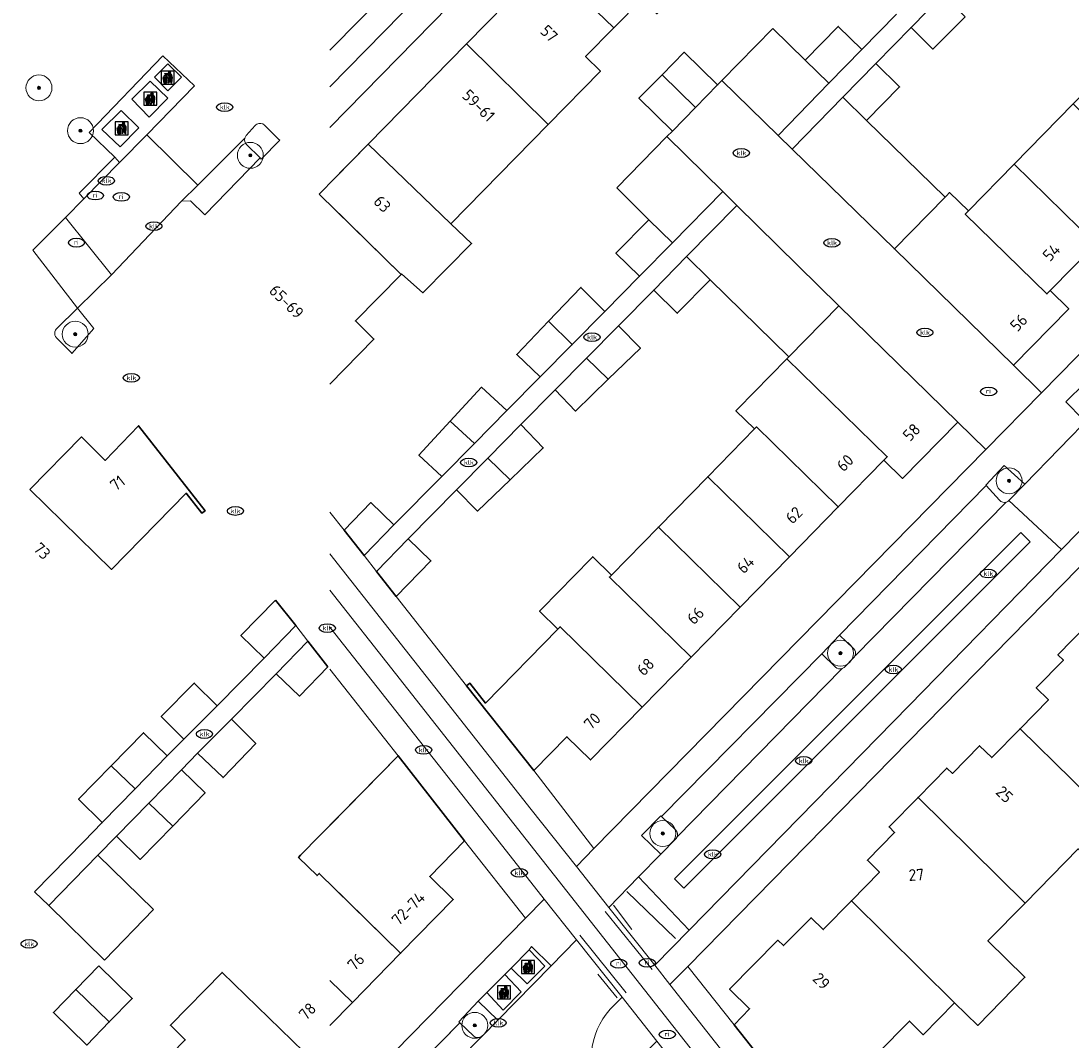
# Model space of a CAD drawing. Header units: metres. Extents: x 103671 to 105190, y 427150 to 429171.
# Tile 78 of 256: x 103673 to 103753, y 427797 to 427876. Entities that reach past the tile are written whole.
import ezdxf
from ezdxf.enums import TextEntityAlignment as Align

# ---------------------------------------------------------------- set-up
doc = ezdxf.new("R2010")
doc.units = ezdxf.units.M
for name, color, linetype, lineweight in [('B-WE-GR-BEPLANTING_CULTUUR_HEESTERS-GV', 253, 'Continuous', 18), ('B-WE-GR-BOOM-S', 253, 'Continuous', 25), ('B-WE-GR-HAAG-GV', 253, 'Continuous', 13), ('B-WE-IE-AFVAL APART PLAATS-S', 253, 'Continuous', 25), ('B-WE-IE-MEUBILAIR-S', 253, 'Continuous', 25), ('B-WE-OG-BEBOUWING-GV', 253, 'Continuous', 35), ('B-WE-OG-BEBOUWING-T18', 7, 'Continuous', 18), ('B-WE-OG-TERREIN_ERF-GV', 253, 'Continuous', 18), ('B-WE-VH-GESLOTENVERHARDING_ASFALT-GV', 253, 'Continuous', 18), ('B-WE-VH-GESLOTENVERHARDING_BETON-GV', 253, 'Continuous', 18), ('B-WE-VH-ONVERHARD_ZAND-GV', 253, 'Continuous', 18), ('B-WE-VH-OPENVERHARDING-GV', 253, 'Continuous', 18), ('B-WE-VH-OPENVERHARDING_BETONSTRAATSTEEN-GV', 253, 'Continuous', 18), ('B-WE-VH-OPENVERHARDING_TEGEL-GV', 253, 'Continuous', 18), ('X-XX-AL-VERWIJZING-G', 253, 'Continuous', 18)]:
    doc.layers.add(name, color=color, linetype=linetype, lineweight=lineweight)
doc.styles.add('NLCS-ISO', font='NLCS-ISO.ttf')
doc.styles.add('NLCS-ISO-M500-T18', font='NLCS-ISO.ttf', dxfattribs={"height": 0.9})

# ---------------------------------------------------------------- blocks, each defined once
blk = doc.blocks.new('SIE-AFVAL APART PLAATS-SO')
h = blk.add_hatch(color=256)
h.dxf.hatch_style = 1
h.paths.add_polyline_path([(-0.09, 0.07), (-1.76, 0.07, 0.819081), (-1.79, -0.09), (-1.4, -2.19, 0.36153), (-1.37, -2.21), (-0.47, -2.21, 0.36153), (-0.44, -2.19), (-0.05, -0.09, 0.819081)])
h.paths.add_polyline_path([(-0.16, -0.1), (-0.2, -0.33), (-0.49, -0.33), (-0.47, -0.1)], flags=16)
h.paths.add_polyline_path([(-0.55, -0.1), (-0.58, -0.33), (-0.87, -0.33), (-0.87, -0.1)], flags=16)
h.paths.add_polyline_path([(-0.22, -0.42), (-0.27, -0.73), (-0.53, -0.73), (-0.5, -0.42)], flags=16)
h.paths.add_polyline_path([(-0.58, -0.42), (-0.61, -0.73), (-0.87, -0.73), (-0.87, -0.42)], flags=16)
h.paths.add_polyline_path([(-0.95, -0.1), (-0.95, -0.33), (-1.27, -0.33), (-1.29, -0.1)], flags=16)
h.paths.add_polyline_path([(-0.95, -0.42), (-0.95, -0.73), (-1.23, -0.73), (-1.26, -0.42)], flags=16)
h.paths.add_polyline_path([(-0.29, -0.83), (-0.34, -1.09), (-0.56, -1.09), (-0.54, -0.83)], flags=16)
h.paths.add_polyline_path([(-0.62, -0.83), (-0.65, -1.09), (-0.87, -1.09), (-0.87, -0.83)], flags=16)
h.paths.add_polyline_path([(-0.95, -0.83), (-0.95, -1.09), (-1.2, -1.09), (-1.22, -0.83)], flags=16)
h.paths.add_polyline_path([(-1.35, -0.33), (-1.64, -0.33), (-1.69, -0.1), (-1.37, -0.1)], flags=16)
h.paths.add_polyline_path([(-1.34, -0.42), (-1.31, -0.73), (-1.57, -0.73), (-1.63, -0.42)], flags=16)
h.paths.add_polyline_path([(-0.36, -1.18), (-0.41, -1.44), (-0.6, -1.44), (-0.57, -1.18)], flags=16)
h.paths.add_polyline_path([(-0.65, -1.18), (-0.68, -1.44), (-0.87, -1.44), (-0.87, -1.18)], flags=16)
h.paths.add_polyline_path([(-1.3, -0.83), (-1.28, -1.09), (-1.5, -1.09), (-1.55, -0.83)], flags=16)
h.paths.add_polyline_path([(-0.95, -1.18), (-0.95, -1.44), (-1.17, -1.44), (-1.19, -1.18)], flags=16)
h.paths.add_polyline_path([(-0.42, -1.53), (-0.47, -1.79), (-0.63, -1.79), (-0.6, -1.53)], flags=16)
h.paths.add_polyline_path([(-1.27, -1.18), (-1.25, -1.44), (-1.44, -1.44), (-1.49, -1.18)], flags=16)
h.paths.add_polyline_path([(-0.69, -1.53), (-0.71, -1.79), (-0.87, -1.79), (-0.87, -1.53)], flags=16)
h.paths.add_polyline_path([(-0.95, -1.53), (-0.95, -1.79), (-1.13, -1.79), (-1.16, -1.53)], flags=16)
h.paths.add_polyline_path([(-1.24, -1.53), (-1.22, -1.79), (-1.37, -1.79), (-1.42, -1.53)], flags=16)
h.paths.add_polyline_path([(-0.49, -1.89), (-0.53, -2.13), (-0.66, -2.13), (-0.64, -1.89)], flags=16)
h.paths.add_polyline_path([(-0.72, -1.89), (-0.74, -2.13), (-0.87, -2.13), (-0.87, -1.89)], flags=16)
h.paths.add_polyline_path([(-0.95, -1.89), (-0.95, -2.13), (-1.1, -2.13), (-1.12, -1.89)], flags=16)
h.paths.add_polyline_path([(-1.21, -1.89), (-1.18, -2.13), (-1.31, -2.13), (-1.35, -1.89)], flags=16)
h.paths.add_polyline_path([(-0.19, 0.78, -0.01173), (-0.3, 0.78, -0.148797), (-0.42, 1.03, -0.136076), (-0.69, 0.87), (-0.78, 0.85, -0.038293), (-1.14, 0.96), (-1.19, 0.81, -0.243822), (-1.56, 0.45, 0.344326), (-1, 0.22, -0.139345), (-0.6, 0.22, 0.618436), (-0.56, 0.27, -0.441494), (-0.47, 0.44, 0.309048)])
h.paths.add_polyline_path([(-0.49, 0.51, 0.351556), (-0.64, 0.31, 0.121061), (-1.02, 0.29, -0.288745), (-1.45, 0.42, 0.203599), (-1.12, 0.79), (-1.09, 0.87, 0.083075), (-0.28, 0.71, -0.242261)], flags=16)
h.paths.add_polyline_path([(-0.4, 0.79, -0.023345), (-0.63, 0.82, 0.07081), (-0.46, 0.9, 0.059965)], flags=16)
h.paths.add_polyline_path([(1.12, 1.48), (-1.07, 1.48, 0.860559), (-1.08, 1.42), (0.29, 1, -0.146703), (0.53, 0.28, 0.421968), (0.56, 0.25), (1.6, 0.31, 0.450293), (1.63, 0.34, 0.122241)])
h.paths.add_polyline_path([(0.26, 1.93, 1), (1.07, 1.93, 1)])
h.paths.add_polyline_path([(1.65, 0.15, 0.429303), (1.62, 0.18), (0.55, 0.23, 0.38429), (0.51, 0.2), (0.16, -2.16, 0.83726), (0.22, -2.18), (0.99, -0.78, -0.688204), (1.05, -0.78), (1.36, -2.14, 0.84934), (1.42, -2.14)])
for p, q in [((-0.09, 0.07), (-1.76, 0.07)), ((-1.4, -2.19), (-1.79, -0.09)), ((-1.37, -0.1), (-1.69, -0.1)), ((-1.64, -0.33), (-1.69, -0.1)), ((-1.64, -0.33), (-1.35, -0.33)), ((-1.63, -0.42), (-1.34, -0.42)), ((-1.57, -0.73), (-1.63, -0.42)), ((-1.57, -0.73), (-1.31, -0.73)), ((-1.55, -0.83), (-1.3, -0.83)), ((-1.5, -1.09), (-1.55, -0.83)), ((-1.5, -1.09), (-1.28, -1.09)), ((-1.49, -1.18), (-1.27, -1.18)), ((-1.44, -1.44), (-1.49, -1.18)), ((-1.44, -1.44), (-1.25, -1.44)), ((-1.42, -1.53), (-1.24, -1.53)), ((-1.37, -1.79), (-1.42, -1.53)), ((-1.37, -1.79), (-1.22, -1.79)), ((-1.37, -2.21), (-0.47, -2.21)), ((-1.31, -2.13), (-1.35, -1.89)), ((-1.35, -1.89), (-1.21, -1.89)), ((-1.31, -2.13), (-1.18, -2.13)), ((-0.95, -0.1), (-1.29, -0.1)), ((-1.27, -0.33), (-0.95, -0.33)), ((-1.26, -0.42), (-0.95, -0.42)), ((-1.23, -0.73), (-0.95, -0.73)), ((-1.22, -0.83), (-0.95, -0.83)), ((-1.2, -1.09), (-0.95, -1.09)), ((-1.19, -1.18), (-0.95, -1.18)), ((-1.17, -1.44), (-0.95, -1.44)), ((-1.16, -1.53), (-0.95, -1.53)), ((-1.13, -1.79), (-0.95, -1.79)), ((-1.12, -1.89), (-0.95, -1.89)), ((-1.1, -2.13), (-0.95, -2.13)), ((-0.95, -0.1), (-0.95, -0.33)), ((-0.95, -0.42), (-0.95, -0.73)), ((-0.95, -0.83), (-0.95, -1.09)), ((-0.95, -1.18), (-0.95, -1.44)), ((-0.95, -1.53), (-0.95, -1.79)), ((-0.95, -1.89), (-0.95, -2.13)), ((-0.87, -0.1), (-0.87, -0.33)), ((-0.55, -0.1), (-0.87, -0.1)), ((-0.87, -0.33), (-0.58, -0.33)), ((-0.87, -0.42), (-0.87, -0.73)), ((-0.87, -0.42), (-0.58, -0.42)), ((-0.87, -0.73), (-0.61, -0.73)), ((-0.87, -0.83), (-0.62, -0.83)), ((-0.87, -0.83), (-0.87, -1.09)), ((-0.87, -1.09), (-0.65, -1.09)), ((-0.87, -1.18), (-0.65, -1.18)), ((-0.87, -1.18), (-0.87, -1.44)), ((-0.87, -1.44), (-0.68, -1.44)), ((-0.87, -1.53), (-0.69, -1.53)), ((-0.87, -1.53), (-0.87, -1.79)), ((-0.87, -1.79), (-0.71, -1.79)), ((-0.87, -1.89), (-0.87, -2.13)), ((-0.87, -1.89), (-0.72, -1.89)), ((-0.87, -2.13), (-0.74, -2.13)), ((-0.66, -2.13), (-0.53, -2.13)), ((-0.64, -1.89), (-0.49, -1.89)), ((-0.63, -1.79), (-0.47, -1.79)), ((-0.6, -1.44), (-0.41, -1.44)), ((-0.6, -1.53), (-0.42, -1.53)), ((-0.57, -1.18), (-0.36, -1.18)), ((-0.56, -1.09), (-0.34, -1.09)), ((-0.54, -0.83), (-0.29, -0.83)), ((-0.53, -0.73), (-0.27, -0.73)), ((-0.53, -2.13), (-0.49, -1.89)), ((-0.5, -0.42), (-0.22, -0.42)), ((-0.49, -0.33), (-0.2, -0.33)), ((-0.16, -0.1), (-0.47, -0.1)), ((-0.47, -1.79), (-0.42, -1.53)), ((-0.44, -2.19), (-0.05, -0.09)), ((-0.41, -1.44), (-0.36, -1.18)), ((-0.34, -1.09), (-0.29, -0.83)), ((-0.27, -0.73), (-0.22, -0.42)), ((-0.2, -0.33), (-0.16, -0.1))]:
    blk.add_line(p, q)
blk.add_lwpolyline([(-2.5, -2.51), (2.5, -2.51), (2.5, 2.49), (-2.5, 2.49)], close=True)
for points in [[(-0.78, 0.85, -0.038293), (-1.14, 0.96), (-1.19, 0.81, -0.243822), (-1.56, 0.45, 0.344326), (-1, 0.22, -0.139345), (-0.6, 0.22, 0.618436), (-0.56, 0.27, -0.441494), (-0.47, 0.44, 0.309048), (-0.19, 0.78, -0.01173), (-0.3, 0.78, -0.01173)], [(-0.78, 0.85), (-0.69, 0.87, 0.136076), (-0.42, 1.03, 0.156405), (-0.29, 0.77)], [(-0.78, 0.85), (-0.69, 0.87, 0.136076), (-0.42, 1.03, 0.148797), (-0.3, 0.78, 0.148797)], [(-0.63, 0.82, 0.07081), (-0.46, 0.9, 0.059965), (-0.4, 0.79, 0.059965)], [(-0.4, 0.79, -0.023345), (-0.63, 0.82)]]:
    blk.add_lwpolyline(points, format="xyb")
for points in [[(-1.09, 0.87), (-1.12, 0.79, -0.203599), (-1.45, 0.42, 0.288745), (-1.02, 0.29, -0.121061), (-0.64, 0.31, -0.351556), (-0.49, 0.51, 0.242261), (-0.28, 0.71, -0.083075)], [(-1.07, 1.48), (1.12, 1.48, -0.122241), (1.63, 0.34, -0.450293), (1.6, 0.31), (0.56, 0.25, -0.421968), (0.53, 0.28, 0.146703), (0.29, 1), (-1.08, 1.42, -0.860559)], [(0.55, 0.23), (1.62, 0.18, -0.429303), (1.65, 0.15), (1.42, -2.14, -0.84934), (1.36, -2.14), (1.05, -0.78, 0.688204), (0.99, -0.78), (0.22, -2.18, -0.83726), (0.16, -2.16), (0.51, 0.2, -0.38429)]]:
    blk.add_lwpolyline(points, format="xyb", close=True)
for points in [[(-1.35, -0.33), (-1.37, -0.1)], [(-1.31, -0.73), (-1.34, -0.42)], [(-1.28, -1.09), (-1.3, -0.83)], [(-1.27, -0.33), (-1.29, -0.1)], [(-1.25, -1.44), (-1.27, -1.18)], [(-1.23, -0.73), (-1.26, -0.42)], [(-1.22, -1.79), (-1.24, -1.53)], [(-1.2, -1.09), (-1.22, -0.83)], [(-1.18, -2.13), (-1.21, -1.89)], [(-1.17, -1.44), (-1.19, -1.18)], [(-1.18, -2.22), (-1.18, -2.21)], [(-1.13, -1.79), (-1.16, -1.53)], [(-1.1, -2.13), (-1.12, -1.89)], [(-0.74, -2.13), (-0.72, -1.89)], [(-0.71, -1.79), (-0.69, -1.53)], [(-0.68, -1.44), (-0.65, -1.18)], [(-0.66, -2.13), (-0.64, -1.89)], [(-0.65, -1.09), (-0.62, -0.83)], [(-0.63, -1.79), (-0.6, -1.53)], [(-0.61, -0.73), (-0.58, -0.42)], [(-0.6, -1.44), (-0.57, -1.18)], [(-0.58, -0.33), (-0.55, -0.1)], [(-0.56, -1.09), (-0.54, -0.83)], [(-0.53, -0.73), (-0.5, -0.42)], [(-0.49, -0.33), (-0.47, -0.1)]]:
    blk.add_lwpolyline(points)
blk.add_circle((0.66, 1.93), 0.401)
for centre, radius, start, end in [((-1.76, -0.01), 0.0869, 90, 247.281), ((-0.09, -0.01), 0.0869, 292.719, 90), ((-1.37, -2.18), 0.0318, 190.4943, 270), ((-0.47, -2.18), 0.0318, 270, 349.5057)]:
    blk.add_arc(centre, radius, start, end)
blk = doc.blocks.new('SIE-MEUBILAIR_PUT_KOLK-SO')
blk.add_ellipse((0, 0), major_axis=(1.25, 0), ratio=0.54)
at = {"style": 'NLCS-ISO'}
blk.add_text('klk', height=0.75, dxfattribs=at).set_placement((0.03, 0), align=Align.MIDDLE_CENTER)
blk = doc.blocks.new('SIE-MEUBILAIR_PUT_RIOOLPUT-SO')
blk.add_ellipse((0, 0), major_axis=(1.25, 0), ratio=0.54)
at = {"style": 'NLCS-ISO'}
blk.add_text('ri', height=0.75, dxfattribs=at).set_placement((-0.04, 0.07), align=Align.MIDDLE_CENTER)
blk = doc.blocks.new('SGR-BOOM_GBKN-SO')
at = {"linetype": 'ByBlock', "lineweight": 18}
h = blk.add_hatch(color=0, dxfattribs=at)
h.dxf.hatch_style = 1
edge = h.paths.add_edge_path()
edge.add_arc((0, 0), 0.25, 0, 360)
at = {"color": 0, "linetype": 'ByBlock', "lineweight": 18}
for radius in [2, 0.25]:
    blk.add_circle((0, 0), radius, dxfattribs=at)
at = {"color": 0, "linetype": 'ByBlock', "lineweight": 18, "style": 'NLCS-ISO'}
blk.add_attdef('SOORT', (2.5, 0), '', height=1.5, dxfattribs=at)

msp = doc.modelspace()

# ---------------------------------------------------------------- linework, layer by layer
at = {"layer": 'B-WE-GR-BEPLANTING_CULTUUR_HEESTERS-GV', "flags": 128}
msp.add_lwpolyline([(103680.114, 427864.846), (103679.74, 427865.249), (103677.009, 427862.471), (103677.356, 427862.033)], close=True, dxfattribs=at)
at = {"layer": 'B-WE-GR-HAAG-GV', "flags": 128}
for points in [[(103690.567, 427867.697), (103689.883, 427866.921)], [(103692.461, 427866.555), (103692.373, 427866.643), (103691.296, 427867.72)], [(103689.904, 427866.236), (103690.946, 427865.194), (103691.039, 427865.101), (103692.461, 427866.555)], [(103675.261, 427851.328), (103676.373, 427850.198), (103676.447, 427850.123), (103678.141, 427852.03), (103676.876, 427853.613)], [(103676.876, 427853.613), (103675.267, 427852.036)], [(103748.327, 427841.464), (103746.908, 427839.965), (103746.939, 427839.931), (103747.966, 427838.797)], [(103748.695, 427838.784), (103749.906, 427840.029), (103748.327, 427841.464)], [(103736.707, 427827.371), (103735.624, 427828.39), (103734.259, 427826.958), (103735.316, 427825.925)], [(103736.025, 427825.935), (103736.724, 427826.659)], [(103722.978, 427813.37), (103721.897, 427814.416), (103721.849, 427814.462), (103720.356, 427812.938), (103721.852, 427811.502), (103722.987, 427812.66)], [(103707.776, 427800.166), (103706.276, 427798.579), (103706.354, 427798.504), (103707.4, 427797.489)], [(103708.105, 427797.498), (103709.271, 427798.686), (103707.776, 427800.166)]]:
    msp.add_lwpolyline(points, dxfattribs=at)
at = {"layer": 'B-WE-GR-HAAG-GV'}
for points in [[(103690.699, 427867.803, 0.092254), (103690.567, 427867.697)], [(103691.296, 427867.72, 0.335032), (103690.699, 427867.803)], [(103689.777, 427866.729, 0.271231), (103689.904, 427866.236)], [(103689.883, 427866.921, 0.10628), (103689.777, 427866.729)], [(103675.267, 427852.036, 0.145106), (103675.129, 427851.788)], [(103675.129, 427851.788, 0.256602), (103675.261, 427851.328)], [(103747.966, 427838.797, 0.301667), (103748.501, 427838.661)], [(103748.501, 427838.661, 0.117199), (103748.695, 427838.784)], [(103736.813, 427826.785, 0.328048), (103736.707, 427827.371)], [(103736.724, 427826.659, 0.070093), (103736.813, 427826.785)], [(103735.316, 427825.925, 0.287647), (103735.833, 427825.811)], [(103735.833, 427825.811, 0.114089), (103736.025, 427825.935)], [(103723.073, 427812.777, 0.331267), (103722.978, 427813.37)], [(103722.987, 427812.66, 0.072946), (103723.073, 427812.777)], [(103707.4, 427797.489, 0.347811), (103708.015, 427797.426)], [(103708.015, 427797.426, 0.062332), (103708.105, 427797.498)]]:
    msp.add_lwpolyline(points, format="xyb", dxfattribs=at)
at = {"layer": 'B-WE-OG-BEBOUWING-GV', "flags": 128}
for points in [[(103725.52, 427880.394), (103719.175, 427886.562), (103713.017, 427880.276), (103718.218, 427875.229), (103720.388, 427877.443), (103721.53, 427876.323)], [(103713.165, 427867.788), (103717.19, 427871.895), (103716.048, 427873.015), (103718.218, 427875.229), (103713.017, 427880.276), (103706.859, 427873.99)], [(103745.307, 427876.074), (103743.601, 427877.789), (103741.148, 427875.267), (103742.812, 427873.594)], [(103737.355, 427873.551), (103735.527, 427875.342), (103732.986, 427872.749), (103734.815, 427870.958)], [(103705.651, 427860.122), (103713.165, 427867.788), (103706.859, 427873.99), (103699.294, 427866.267)], [(103721.944, 427871.612), (103724.534, 427869.099), (103726.224, 427870.823), (103723.646, 427873.348)], [(103738.428, 427872.471), (103735.888, 427869.878), (103737.717, 427868.087), (103740.257, 427870.68)], [(103721.944, 427871.612), (103720.166, 427869.798), (103722.744, 427867.272), (103724.534, 427869.099)], [(103753.652, 427869.364), (103749.094, 427864.712), (103755.396, 427858.552), (103759.946, 427863.194)], [(103695.515, 427862.41), (103701.818, 427856.211), (103701.857, 427856.25), (103703.502, 427854.8), (103707.259, 427858.609), (103705.651, 427860.122), (103699.294, 427866.267)], [(103749.094, 427864.712), (103745.567, 427861.112), (103745.322, 427860.862), (103751.623, 427854.704), (103751.875, 427854.961), (103755.396, 427858.552)], [(103745.567, 427861.112), (103744.12, 427862.53), (103743.873, 427862.277), (103743.762, 427862.164), (103739.866, 427858.186), (103749.035, 427849.212), (103753.303, 427853.56), (103751.875, 427854.961), (103751.623, 427854.704), (103745.322, 427860.862)], [(103720.918, 427860.434), (103718.392, 427857.856), (103720.214, 427856.071), (103722.74, 427858.649)], [(103725.648, 427855.801), (103723.826, 427857.585), (103721.299, 427855.008), (103723.121, 427853.223)], [(103717.526, 427853.35), (103715.688, 427855.213), (103713.191, 427852.602), (103715.015, 427850.808)], [(103731.713, 427849.857), (103731.57, 427849.71), (103739.314, 427842.147), (103739.055, 427841.883), (103740.489, 427840.477), (103744.747, 427844.818), (103735.571, 427853.798)], [(103715.015, 427850.808), (103713.191, 427852.602), (103710.738, 427850.036), (103712.545, 427848.308)], [(103718.588, 427852.261), (103716.121, 427849.76), (103717.793, 427848.124), (103720.271, 427850.522)], [(103717.793, 427848.124), (103716.121, 427849.76), (103713.71, 427847.317), (103715.263, 427845.676)], [(103731.57, 427849.71), (103727.793, 427845.851), (103727.639, 427845.694), (103729.069, 427844.295), (103729.224, 427844.453), (103735.536, 427838.288), (103739.055, 427841.883), (103739.314, 427842.147)], [(103709.978, 427845.709), (103708.031, 427847.509), (103705.614, 427844.893), (103707.474, 427843.175)], [(103707.474, 427843.175), (103705.614, 427844.893), (103703.197, 427842.277), (103704.969, 427840.64)], [(103673.185, 427839.618), (103679.49, 427833.456), (103685.26, 427839.337), (103686.468, 427837.793), (103686.712, 427837.985), (103681.578, 427844.541), (103679.017, 427841.874), (103677.17, 427843.681)], [(103711.055, 427844.626), (103708.514, 427842.051), (103710.228, 427840.373), (103712.782, 427842.831)], [(103729.069, 427844.295), (103725.466, 427840.614), (103731.772, 427834.442), (103735.536, 427838.288), (103729.224, 427844.453)], [(103710.228, 427840.373), (103708.514, 427842.051), (103706.086, 427839.59), (103707.719, 427837.958)], [(103725.466, 427840.614), (103721.668, 427836.733), (103727.974, 427830.561), (103731.772, 427834.442)], [(103701.266, 427836.891), (103699.492, 427838.615), (103697.425, 427836.488), (103698.971, 427834.53)], [(103721.668, 427836.733), (103718.038, 427833.024), (103717.892, 427832.874), (103724.198, 427826.703), (103727.974, 427830.561)], [(103702.367, 427835.821), (103699.927, 427833.311), (103701.455, 427831.372), (103704.122, 427834.115)], [(103718.038, 427833.024), (103716.598, 427834.435), (103716.451, 427834.284), (103712.667, 427830.417), (103712.499, 427830.246), (103713.91, 427828.865), (103714.079, 427829.038), (103720.42, 427822.843), (103724.198, 427826.703), (103717.892, 427832.874)], [(103692.135, 427831.099), (103689.474, 427828.361), (103691.262, 427826.624), (103693.701, 427829.134)], [(103713.91, 427828.865), (103708.324, 427823.157), (103707.114, 427824.688), (103706.871, 427824.496), (103712.049, 427817.944), (103714.614, 427820.562), (103716.439, 427818.775), (103720.42, 427822.843), (103714.079, 427829.038)], [(103754.707, 427829.17), (103752.468, 427826.884), (103752.896, 427826.465), (103750.8, 427824.325), (103751.736, 427823.407), (103749.547, 427821.175), (103757.532, 427813.351), (103759.96, 427815.83), (103758.895, 427816.877), (103762.957, 427821.009)], [(103696.183, 427825.953), (103694.641, 427827.926), (103692.201, 427825.416), (103693.98, 427823.687)], [(103687.63, 427822.954), (103685.878, 427824.691), (103683.324, 427822.121), (103685.078, 427820.374)], [(103688.744, 427821.918), (103686.137, 427819.281), (103688.103, 427817.405), (103690.619, 427820.035)], [(103683.791, 427819.074), (103681.959, 427820.862), (103679.479, 427818.321), (103681.307, 427816.529)], [(103749.933, 427807.732), (103754.026, 427811.911), (103755.096, 427810.863), (103757.532, 427813.351), (103749.547, 427821.175), (103747.362, 427818.947), (103746.426, 427819.865), (103744.331, 427817.727), (103743.903, 427818.145), (103741.681, 427815.877)], [(103706.722, 427812.518), (103701.604, 427819.096), (103694.078, 427811.414), (103693.92, 427811.253), (103695.349, 427809.853), (103695.507, 427810.014), (103701.79, 427803.858), (103705.848, 427808.002), (103704.028, 427809.777)], [(103681.307, 427816.529), (103679.479, 427818.321), (103676.951, 427815.731), (103678.783, 427813.943)], [(103684.881, 427818.01), (103682.377, 427815.445), (103684.21, 427813.657), (103686.713, 427816.223)], [(103749.933, 427807.732), (103741.681, 427815.877), (103739.448, 427813.598), (103739.876, 427813.179), (103737.774, 427811.033), (103738.709, 427810.121), (103736.549, 427807.907), (103744.503, 427800.047), (103746.289, 427798.298), (103749.928, 427802.013), (103747.071, 427804.81)], [(103684.21, 427813.657), (103682.377, 427815.445), (103679.873, 427812.879), (103681.706, 427811.091)], [(103744.503, 427800.047), (103736.549, 427807.907), (103734.377, 427805.681), (103733.435, 427806.6), (103731.311, 427804.445), (103730.882, 427804.867), (103727.154, 427801.085), (103728.699, 427799.579), (103727.493, 427798.342), (103731.499, 427793.291), (103733.929, 427795.779), (103736.109, 427793.649), (103741.017, 427798.629), (103742.084, 427797.577)], [(103678.515, 427802.887), (103676.741, 427801.07), (103679.323, 427798.561), (103681.091, 427800.373)], [(103694.334, 427796.245), (103688.024, 427802.376), (103684.033, 427798.302), (103685.183, 427797.175), (103683.021, 427794.968), (103688.177, 427789.958)], [(103676.741, 427801.07), (103675.009, 427799.295), (103677.586, 427796.781), (103679.323, 427798.561)]]:
    msp.add_lwpolyline(points, close=True, dxfattribs=at)
for points in [[(103696.327, 427847.754), (103699.732, 427851.228), (103698.305, 427852.626), (103701.818, 427856.211), (103696.327, 427861.611)], [(103696.327, 427801.756), (103698.064, 427800.054), (103701.79, 427803.858), (103696.327, 427809.21)], [(103696.327, 427798.281), (103698.064, 427800.054), (103696.327, 427801.756)]]:
    msp.add_lwpolyline(points, dxfattribs=at)
at = {"layer": 'B-WE-OG-TERREIN_ERF-GV', "flags": 128}
for points in [[(103824.721, 427922.03), (103822.526, 427924.148), (103818.263, 427919.812), (103816.821, 427921.21), (103813.299, 427917.618), (103809.528, 427913.771), (103805.712, 427909.879), (103801.897, 427905.987), (103798.082, 427902.095), (103794.296, 427898.233), (103790.504, 427894.365), (103784.357, 427888.094), (103778.189, 427881.803), (103772.146, 427875.638), (103768.079, 427871.49), (103764.012, 427867.342), (103759.946, 427863.194), (103755.396, 427858.552), (103751.875, 427854.961), (103753.303, 427853.56), (103749.035, 427849.212), (103751.213, 427847.073)], [(103725.466, 427840.614), (103729.069, 427844.295), (103727.639, 427845.694), (103727.793, 427845.851), (103731.57, 427849.71), (103731.713, 427849.857), (103725.648, 427855.801), (103723.121, 427853.223), (103721.299, 427855.008), (103718.588, 427852.261), (103720.271, 427850.522), (103717.793, 427848.124), (103715.263, 427845.676), (103713.71, 427847.317), (103711.055, 427844.626), (103712.782, 427842.831), (103710.228, 427840.373), (103707.719, 427837.958), (103706.086, 427839.59), (103702.367, 427835.821), (103704.122, 427834.115), (103701.455, 427831.372), (103706.871, 427824.496), (103707.114, 427824.688), (103708.324, 427823.157), (103713.91, 427828.865), (103712.499, 427830.246), (103712.667, 427830.417), (103716.451, 427834.284), (103716.598, 427834.435), (103718.038, 427833.024), (103721.668, 427836.733)], [(103746.907, 427842.708), (103744.747, 427844.818), (103740.489, 427840.477), (103739.055, 427841.883), (103735.536, 427838.288), (103731.772, 427834.442), (103727.974, 427830.561), (103724.198, 427826.703), (103720.42, 427822.843), (103716.439, 427818.775), (103714.614, 427820.562), (103712.049, 427817.944), (103716.692, 427811.93)]]:
    msp.add_lwpolyline(points, close=True, dxfattribs=at)
for points in [[(103696.327, 427863.239), (103699.294, 427866.267), (103706.859, 427873.99), (103713.017, 427880.276), (103719.175, 427886.562), (103726.726, 427894.271), (103730.553, 427898.178), (103734.381, 427902.085), (103738.153, 427905.936), (103741.924, 427909.786), (103745.468, 427913.403), (103744.026, 427914.802), (103748.301, 427919.136), (103747.584, 427919.838), (103696.327, 427867.538)], [(103720.388, 427877.443), (103718.218, 427875.229), (103716.048, 427873.015), (103717.19, 427871.895), (103713.165, 427867.788), (103705.651, 427860.122), (103707.259, 427858.609), (103703.502, 427854.8), (103701.857, 427856.25), (103701.818, 427856.211), (103698.305, 427852.626), (103699.732, 427851.228), (103696.327, 427847.754)], [(103745.307, 427876.074), (103742.812, 427873.594), (103741.148, 427875.267), (103738.428, 427872.471), (103740.257, 427870.68), (103737.717, 427868.087), (103743.762, 427862.164), (103743.873, 427862.277), (103744.12, 427862.53), (103745.567, 427861.112), (103749.094, 427864.712), (103753.652, 427869.364), (103757.718, 427873.513), (103761.783, 427877.662)], [(103696.327, 427837.886), (103697.425, 427836.488), (103699.492, 427838.615), (103701.266, 427836.891), (103704.969, 427840.64), (103703.197, 427842.277), (103705.614, 427844.893), (103708.031, 427847.509), (103709.978, 427845.709), (103712.545, 427848.308), (103710.738, 427850.036), (103713.191, 427852.602), (103715.688, 427855.213), (103717.526, 427853.35), (103720.214, 427856.071), (103718.392, 427857.856), (103720.918, 427860.434), (103718.447, 427862.887), (103722.319, 427866.838), (103722.744, 427867.272), (103720.166, 427869.798), (103721.944, 427871.612), (103723.646, 427873.348), (103726.224, 427870.823), (103726.562, 427871.168), (103730.499, 427875.186), (103732.986, 427872.749), (103735.527, 427875.342), (103737.355, 427873.551), (103740.013, 427876.285)], [(103756.666, 427836.238), (103723.92, 427802.847), (103727.493, 427798.342), (103728.699, 427799.579), (103727.154, 427801.085), (103730.882, 427804.867), (103731.311, 427804.445), (103733.435, 427806.6), (103734.377, 427805.681), (103736.549, 427807.907), (103738.709, 427810.121), (103737.774, 427811.033), (103739.876, 427813.179), (103739.448, 427813.598), (103741.681, 427815.877), (103743.903, 427818.145), (103744.331, 427817.727), (103746.426, 427819.865), (103747.362, 427818.947), (103749.547, 427821.175)], [(103749.547, 427821.175), (103751.736, 427823.407), (103750.8, 427824.325), (103752.896, 427826.465), (103752.468, 427826.884), (103754.707, 427829.17), (103759.349, 427833.911), (103759.976, 427833.287), (103759.456, 427832.764), (103760.334, 427831.89), (103762.914, 427834.482), (103760.825, 427836.522)], [(103696.327, 427813.71), (103701.604, 427819.096), (103696.327, 427825.77)], [(103696.327, 427791.16), (103711.426, 427806.571), (103706.722, 427812.518), (103704.028, 427809.777), (103705.848, 427808.002), (103701.79, 427803.858), (103698.064, 427800.054), (103696.327, 427798.281)], [(103754.026, 427811.911), (103749.933, 427807.732), (103747.071, 427804.81), (103749.928, 427802.013), (103746.289, 427798.298), (103744.503, 427800.047), (103742.084, 427797.577), (103741.017, 427798.629), (103736.109, 427793.649), (103733.929, 427795.779), (103731.499, 427793.291), (103740.082, 427782.584), (103741.161, 427783.424), (103749.407, 427789.899), (103752.875, 427785.49), (103756.215, 427781.246)]]:
    msp.add_lwpolyline(points, dxfattribs=at)
at = {"layer": 'B-WE-VH-GESLOTENVERHARDING_ASFALT-GV', "flags": 128}
for points in [[(103677.356, 427862.033), (103675.945, 427860.593), (103679.506, 427856.178), (103684.893, 427861.858), (103686.148, 427863.109), (103682.215, 427866.989), (103680.114, 427864.846)], [(103675.945, 427860.593), (103673.431, 427858.078), (103676.876, 427853.613), (103679.506, 427856.178)]]:
    msp.add_lwpolyline(points, close=True, dxfattribs=at)
for points in [[(103675.267, 427852.036), (103676.876, 427853.613)], [(103771.507, 427739.149), (103763.018, 427750), (103758.408, 427755.893), (103745.941, 427771.728), (103734.352, 427786.469), (103722.557, 427801.457), (103721.389, 427802.94), (103717.83, 427807.399), (103715.339, 427810.553), (103711.861, 427814.954), (103696.327, 427834.673)], [(103696.327, 427829.017), (103709.383, 427812.443), (103712.865, 427808.035), (103715.351, 427804.887), (103718.863, 427800.471), (103721.533, 427797.084), (103728.366, 427788.415), (103729.287, 427787.247), (103730.861, 427785.25), (103737.806, 427776.417), (103738.685, 427775.299), (103743.466, 427769.218), (103749.152, 427761.981), (103750.082, 427760.798), (103755.336, 427754.111), (103757.02, 427751.984), (103757.987, 427750.762), (103758.59, 427750), (103762.237, 427745.393), (103768.533, 427737.439)]]:
    msp.add_lwpolyline(points, dxfattribs=at)
at = {"layer": 'B-WE-VH-GESLOTENVERHARDING_ASFALT-GV'}
msp.add_lwpolyline([(103675.129, 427851.788, -0.145106), (103675.267, 427852.036)], format="xyb", dxfattribs=at)
at = {"layer": 'B-WE-VH-GESLOTENVERHARDING_BETON-GV', "flags": 128}
for points in [[(103683.845, 427872.465), (103682.8, 427871.436), (103683.831, 427870.384), (103684.883, 427871.427)], [(103682.472, 427871.129), (103681.073, 427869.72), (103682.386, 427868.343), (103683.837, 427869.794)], [(103681.601, 427867.517), (103680.23, 427868.864), (103678.741, 427867.403), (103680.17, 427866.052)], [(103755.848, 427846.487), (103754.533, 427847.83), (103753.071, 427846.399), (103754.386, 427845.055)], [(103712.901, 427802.853), (103711.69, 427804.128), (103710.315, 427802.718), (103711.554, 427801.495)], [(103711.072, 427800.878), (103709.83, 427802.22), (103708.442, 427800.835), (103709.696, 427799.471)]]:
    msp.add_lwpolyline(points, close=True, dxfattribs=at)
at = {"layer": 'B-WE-VH-ONVERHARD_ZAND-GV', "flags": 128}
for points in [[(103690.567, 427867.697), (103689.883, 427866.921)], [(103692.461, 427866.555), (103692.373, 427866.643), (103691.296, 427867.72)], [(103689.904, 427866.236), (103690.946, 427865.194), (103691.039, 427865.101), (103692.461, 427866.555)], [(103678.141, 427852.03), (103676.876, 427853.613), (103675.267, 427852.036)], [(103675.261, 427851.328), (103676.373, 427850.198), (103676.447, 427850.123), (103678.141, 427852.03)], [(103748.327, 427841.464), (103746.908, 427839.965), (103746.939, 427839.931), (103747.966, 427838.797)], [(103748.695, 427838.784), (103749.906, 427840.029), (103748.327, 427841.464)], [(103736.707, 427827.371), (103735.624, 427828.39), (103734.259, 427826.958), (103735.316, 427825.925)], [(103736.025, 427825.935), (103736.724, 427826.659)], [(103722.978, 427813.37), (103721.897, 427814.416), (103721.849, 427814.462), (103720.356, 427812.938), (103721.852, 427811.502), (103722.987, 427812.66)], [(103707.776, 427800.166), (103706.276, 427798.579), (103706.354, 427798.504), (103707.4, 427797.489)], [(103708.105, 427797.498), (103709.271, 427798.686), (103707.776, 427800.166)]]:
    msp.add_lwpolyline(points, dxfattribs=at)
at = {"layer": 'B-WE-VH-ONVERHARD_ZAND-GV'}
for points in [[(103690.699, 427867.803, 0.092254), (103690.567, 427867.697)], [(103691.296, 427867.72, 0.335032), (103690.699, 427867.803)], [(103689.777, 427866.729, 0.271231), (103689.904, 427866.236)], [(103689.883, 427866.921, 0.10628), (103689.777, 427866.729)], [(103675.267, 427852.036, 0.145106), (103675.129, 427851.788)], [(103675.129, 427851.788, 0.256602), (103675.261, 427851.328)], [(103747.966, 427838.797, 0.301667), (103748.501, 427838.661)], [(103748.501, 427838.661, 0.117199), (103748.695, 427838.784)], [(103736.813, 427826.785, 0.328048), (103736.707, 427827.371)], [(103736.724, 427826.659, 0.070093), (103736.813, 427826.785)], [(103735.316, 427825.925, 0.287647), (103735.833, 427825.811)], [(103735.833, 427825.811, 0.114089), (103736.025, 427825.935)], [(103723.073, 427812.777, 0.331267), (103722.978, 427813.37)], [(103722.987, 427812.66, 0.072946), (103723.073, 427812.777)], [(103707.4, 427797.489, 0.347811), (103708.015, 427797.426)], [(103708.015, 427797.426, 0.062332), (103708.105, 427797.498)]]:
    msp.add_lwpolyline(points, format="xyb", dxfattribs=at)
at = {"layer": 'B-WE-VH-OPENVERHARDING-GV', "flags": 128}
for points in [[(103822.752, 427914.317), (103831.044, 427922.764), (103829.616, 427924.247), (103831.028, 427925.688), (103831.068, 427925.649), (103843.865, 427938.601), (103845.243, 427940.087), (103853.503, 427948.51), (103853.43, 427948.586), (103854.913, 427950.074), (103856.358, 427948.566), (103860.679, 427953.006), (103858.655, 427956.5), (103857.277, 427955.103), (103854.501, 427952.288), (103853.171, 427950.948), (103829.031, 427926.426), (103824.721, 427922.03), (103751.213, 427847.073)], [(103753.131, 427931.558), (103744.405, 427922.654), (103745.941, 427921.229), (103744.94, 427920.196), (103744.897, 427920.235), (103732.802, 427907.965), (103732.893, 427907.88), (103731.51, 427906.466), (103731.442, 427906.532), (103718.795, 427893.66), (103718.884, 427893.573), (103717.495, 427892.154), (103717.425, 427892.219), (103706.021, 427880.614), (103706.11, 427880.527), (103704.704, 427879.089), (103704.637, 427879.158), (103696.327, 427870.678)], [(103696.327, 427867.538), (103747.584, 427919.838), (103751.888, 427924.229)], [(103740.013, 427876.285), (103737.355, 427873.551), (103734.815, 427870.958), (103730.895, 427866.94), (103731.983, 427865.874), (103735.888, 427869.878), (103738.428, 427872.471), (103741.148, 427875.267), (103743.601, 427877.789)], [(103751.213, 427847.073), (103746.907, 427842.708), (103716.692, 427811.93), (103715.339, 427810.553), (103717.83, 427807.399), (103720.125, 427809.741), (103721.852, 427811.502), (103720.356, 427812.938), (103721.849, 427814.462), (103721.897, 427814.416), (103734.259, 427826.958), (103735.624, 427828.39), (103746.939, 427839.931), (103746.908, 427839.965), (103748.327, 427841.464), (103749.906, 427840.029), (103757.861, 427848.201)]]:
    msp.add_lwpolyline(points, dxfattribs=at)
for points in [[(103734.815, 427870.958), (103732.986, 427872.749), (103730.499, 427875.186), (103726.562, 427871.168), (103730.895, 427866.94)], [(103746.907, 427842.708), (103751.213, 427847.073), (103749.035, 427849.212), (103739.866, 427858.186), (103731.983, 427865.874), (103730.895, 427866.94), (103726.562, 427871.168), (103726.224, 427870.823), (103724.534, 427869.099), (103722.744, 427867.272), (103722.319, 427866.838), (103726.627, 427862.601), (103727.712, 427861.533), (103735.571, 427853.798), (103744.747, 427844.818)], [(103743.762, 427862.164), (103737.717, 427868.087), (103735.888, 427869.878), (103731.983, 427865.874), (103739.866, 427858.186)], [(103722.319, 427866.838), (103718.447, 427862.887), (103720.918, 427860.434), (103722.74, 427858.649), (103726.627, 427862.601)], [(103716.121, 427849.76), (103718.588, 427852.261), (103721.299, 427855.008), (103723.826, 427857.585), (103727.712, 427861.533), (103726.627, 427862.601), (103722.74, 427858.649), (103720.214, 427856.071), (103717.526, 427853.35), (103715.015, 427850.808), (103712.545, 427848.308), (103709.978, 427845.709), (103707.474, 427843.175), (103704.969, 427840.64), (103701.266, 427836.891), (103698.971, 427834.53), (103699.927, 427833.311), (103702.367, 427835.821), (103706.086, 427839.59), (103708.514, 427842.051), (103711.055, 427844.626), (103713.71, 427847.317)], [(103725.648, 427855.801), (103731.713, 427849.857), (103735.571, 427853.798), (103727.712, 427861.533), (103723.826, 427857.585)], [(103753.071, 427846.399), (103754.533, 427847.83), (103755.848, 427846.487), (103754.386, 427845.055)], [(103681.307, 427816.529), (103678.783, 427813.943), (103677.356, 427812.486), (103673.558, 427808.6), (103674.655, 427807.53), (103678.449, 427811.419), (103679.873, 427812.879), (103682.377, 427815.445), (103684.881, 427818.01), (103686.137, 427819.281), (103688.744, 427821.918), (103692.201, 427825.416), (103694.641, 427827.926), (103693.701, 427829.134), (103691.262, 427826.624), (103687.63, 427822.954), (103685.078, 427820.374), (103683.791, 427819.074)], [(103678.952, 427803.338), (103682.733, 427807.238), (103678.449, 427811.419), (103674.655, 427807.53)]]:
    msp.add_lwpolyline(points, close=True, dxfattribs=at)
at = {"layer": 'B-WE-VH-OPENVERHARDING_BETONSTRAATSTEEN-GV', "flags": 128}
for points in [[(103703.443, 427880.725), (103703.432, 427880.715), (103696.327, 427873.511)], [(103696.327, 427873.511), (103703.432, 427880.715), (103703.443, 427880.725)], [(103696.327, 427870.678), (103704.637, 427879.158)], [(103689.883, 427866.921), (103690.567, 427867.697)], [(103689.777, 427866.729), (103689.757, 427866.708), (103686.148, 427863.109), (103684.893, 427861.858), (103685.596, 427861.882), (103686.694, 427860.798), (103690.946, 427865.194), (103689.904, 427866.236)], [(103757.861, 427848.201), (103749.906, 427840.029), (103748.695, 427838.784), (103752.747, 427835.001), (103755.277, 427837.589)], [(103747.966, 427838.797), (103746.939, 427839.931), (103735.624, 427828.39), (103736.707, 427827.371)], [(103722.987, 427812.66), (103721.852, 427811.502), (103720.125, 427809.741), (103724.038, 427805.648), (103740.987, 427822.971), (103752.747, 427835.001), (103748.695, 427838.784)], [(103736.813, 427826.785), (103736.835, 427826.808), (103748.48, 427838.64), (103748.501, 427838.661)], [(103748.501, 427838.661), (103748.48, 427838.64), (103736.835, 427826.808), (103736.813, 427826.785)], [(103696.327, 427834.673), (103711.861, 427814.954), (103715.339, 427810.553), (103716.692, 427811.93), (103712.049, 427817.944), (103706.871, 427824.496), (103701.455, 427831.372), (103699.927, 427833.311), (103698.971, 427834.53), (103697.425, 427836.488), (103696.327, 427837.886)], [(103755.277, 427837.589), (103752.747, 427835.001), (103740.987, 427822.971), (103724.038, 427805.648), (103721.389, 427802.94)], [(103721.389, 427802.94), (103722.557, 427801.457), (103723.92, 427802.847), (103756.666, 427836.238)], [(103696.327, 427825.77), (103701.604, 427819.096), (103706.722, 427812.518), (103711.426, 427806.571), (103712.865, 427808.035), (103709.383, 427812.443), (103696.327, 427829.017)], [(103735.316, 427825.925), (103734.259, 427826.958), (103721.897, 427814.416), (103722.978, 427813.37)], [(103736.724, 427826.659), (103736.025, 427825.935)], [(103723.073, 427812.777), (103723.095, 427812.8), (103735.808, 427825.786), (103735.833, 427825.811)], [(103735.833, 427825.811), (103735.808, 427825.786), (103723.095, 427812.8), (103723.073, 427812.777)], [(103717.949, 427799.538), (103718.863, 427800.471), (103715.351, 427804.887), (103713.398, 427802.895), (103709.271, 427798.686), (103708.105, 427797.498)], [(103739.982, 427782.483), (103740.082, 427782.584), (103731.499, 427793.291), (103727.493, 427798.342), (103723.92, 427802.847), (103722.557, 427801.457), (103734.352, 427786.469), (103745.941, 427771.728), (103758.408, 427755.893), (103763.018, 427750), (103771.507, 427739.149), (103778.53, 427730.283), (103781.045, 427727.029)], [(103707.4, 427797.489), (103706.354, 427798.504), (103694.044, 427785.968), (103695.101, 427784.978)], [(103695.18, 427784.342), (103701.803, 427791.093), (103702.909, 427792.221), (103708.015, 427797.426)], [(103708.015, 427797.426), (103702.909, 427792.221), (103701.803, 427791.093), (103705.865, 427787.203), (103706.938, 427788.298)]]:
    msp.add_lwpolyline(points, dxfattribs=at)
at = {"layer": 'B-WE-VH-OPENVERHARDING_BETONSTRAATSTEEN-GV'}
for points in [[(103690.567, 427867.697, -0.092254), (103690.699, 427867.803)], [(103690.699, 427867.803, -0.335032), (103691.296, 427867.72)], [(103689.904, 427866.236, -0.271231), (103689.777, 427866.729)], [(103689.777, 427866.729, -0.10628), (103689.883, 427866.921)], [(103675.261, 427851.328, -0.256602), (103675.129, 427851.788)], [(103748.501, 427838.661, -0.301667), (103747.966, 427838.797)], [(103748.695, 427838.784, -0.117199), (103748.501, 427838.661)], [(103736.707, 427827.371, -0.328048), (103736.813, 427826.785)], [(103736.813, 427826.785, -0.070093), (103736.724, 427826.659)], [(103735.833, 427825.811, -0.287647), (103735.316, 427825.925)], [(103736.025, 427825.935, -0.114089), (103735.833, 427825.811)], [(103722.978, 427813.37, -0.331267), (103723.073, 427812.777)], [(103723.073, 427812.777, -0.072946), (103722.987, 427812.66)], [(103717.349, 427792.702, -0.336456), (103717.949, 427799.538)], [(103708.015, 427797.426, -0.347811), (103707.4, 427797.489)], [(103708.105, 427797.498, -0.062332), (103708.015, 427797.426)]]:
    msp.add_lwpolyline(points, format="xyb", dxfattribs=at)
at = {"layer": 'B-WE-VH-OPENVERHARDING_BETONSTRAATSTEEN-GV', "flags": 128}
for points in [[(103723.625, 427808.888), (103722.912, 427809.6), (103749.608, 427836.313), (103750.32, 427835.601)], [(103723.625, 427808.888), (103750.32, 427835.601), (103749.608, 427836.313), (103722.912, 427809.6)], [(103717.83, 427807.399), (103721.389, 427802.94), (103724.038, 427805.648), (103720.125, 427809.741)]]:
    msp.add_lwpolyline(points, close=True, dxfattribs=at)
at = {"layer": 'B-WE-VH-OPENVERHARDING_TEGEL-GV', "flags": 128}
for points in [[(103680.114, 427864.846), (103682.215, 427866.989), (103685.894, 427870.758), (103683.453, 427873.07), (103677.781, 427867.159), (103679.74, 427865.249)], [(103682.8, 427871.436), (103683.845, 427872.465), (103684.883, 427871.427), (103683.831, 427870.384)], [(103681.073, 427869.72), (103682.472, 427871.129), (103683.837, 427869.794), (103682.386, 427868.343)], [(103680.23, 427868.864), (103681.601, 427867.517), (103680.17, 427866.052), (103678.741, 427867.403)], [(103710.315, 427802.718), (103709.83, 427802.22), (103711.072, 427800.878), (103709.696, 427799.471), (103708.442, 427800.835), (103707.776, 427800.166), (103709.271, 427798.686), (103713.398, 427802.895), (103711.876, 427804.388), (103711.69, 427804.128), (103712.901, 427802.853), (103711.554, 427801.495)]]:
    msp.add_lwpolyline(points, close=True, dxfattribs=at)
for points in [[(103696.327, 427788.293), (103706.354, 427798.504), (103706.276, 427798.579), (103707.776, 427800.166), (103708.442, 427800.835), (103709.83, 427802.22), (103710.315, 427802.718), (103711.69, 427804.128), (103711.876, 427804.388), (103713.398, 427802.895), (103715.351, 427804.887), (103712.865, 427808.035), (103711.426, 427806.571), (103696.327, 427791.16)], [(103717.349, 427792.702), (103720.989, 427796.513), (103721.533, 427797.084), (103718.863, 427800.471)], [(103718.863, 427800.471), (103717.949, 427799.538)]]:
    msp.add_lwpolyline(points, dxfattribs=at)
at = {"layer": 'B-WE-VH-OPENVERHARDING_TEGEL-GV'}
msp.add_lwpolyline([(103717.949, 427799.538, 0.336456), (103717.349, 427792.702)], format="xyb", dxfattribs=at)
at = {"layer": 'X-XX-AL-VERWIJZING-G', "flags": 128}
for points in [[(103701.395, 427825.435), (103696.327, 427831.874)], [(103882.547, 427595.246), (103701.395, 427825.435)], [(103719.225, 427808.618), (103722.986, 427804.995)], [(103718.199, 427807.572), (103719.627, 427805.68)], [(103717.555, 427807.089), (103721.176, 427802.6)], [(103719.184, 427800.809), (103715.604, 427805.257)], [(103716.992, 427802.238), (103718.48, 427800.427)]]:
    msp.add_lwpolyline(points, dxfattribs=at)

# ---------------------------------------------------------------- block references
at = {"layer": 'B-WE-GR-BOOM-S', "xscale": 0.5, "yscale": 0.5, "zscale": 0.5}
for p in [(103673.9, 427870.6), (103677.1, 427867.3), (103690.2, 427865.4), (103676.7, 427851.6), (103748.7, 427840.3), (103735.7, 427827), (103722, 427813.1), (103707.5, 427798.3)]:
    msp.add_blockref('SGR-BOOM_GBKN-SO', p, dxfattribs=at)
at = {"layer": 'B-WE-IE-AFVAL APART PLAATS-S', "xscale": 0.2, "yscale": 0.2, "zscale": 0.2}
for p in [(103683.832, 427871.401), (103682.485, 427869.762), (103680.281, 427867.491), (103711.609, 427802.797), (103709.758, 427800.844)]:
    msp.add_blockref('SIE-AFVAL APART PLAATS-SO', p, dxfattribs=at)
at = {"layer": 'B-WE-IE-MEUBILAIR-S', "xscale": 0.5, "yscale": 0.5, "zscale": 0.5}
for name, p in [('SIE-MEUBILAIR_PUT_KOLK-SO', (103688.22, 427869.11)), ('SIE-MEUBILAIR_PUT_KOLK-SO', (103728.05, 427865.58)), ('SIE-MEUBILAIR_PUT_KOLK-SO', (103679.1, 427863.44)), ('SIE-MEUBILAIR_PUT_RIOOLPUT-SO', (103678.25, 427862.291)), ('SIE-MEUBILAIR_PUT_RIOOLPUT-SO', (103680.251, 427862.188)), ('SIE-MEUBILAIR_PUT_KOLK-SO', (103682.76, 427859.93)), ('SIE-MEUBILAIR_PUT_RIOOLPUT-SO', (103676.793, 427858.66)), ('SIE-MEUBILAIR_PUT_KOLK-SO', (103735.04, 427858.65)), ('SIE-MEUBILAIR_PUT_KOLK-SO', (103742.21, 427851.73)), ('SIE-MEUBILAIR_PUT_KOLK-SO', (103716.54, 427851.37)), ('SIE-MEUBILAIR_PUT_KOLK-SO', (103681.02, 427848.24)), ('SIE-MEUBILAIR_PUT_RIOOLPUT-SO', (103747.13, 427847.186)), ('SIE-MEUBILAIR_PUT_KOLK-SO', (103707.04, 427841.71)), ('SIE-MEUBILAIR_PUT_KOLK-SO', (103689.05, 427837.97)), ('SIE-MEUBILAIR_PUT_KOLK-SO', (103747.09, 427833.14)), ('SIE-MEUBILAIR_PUT_KOLK-SO', (103696.13, 427828.94)), ('SIE-MEUBILAIR_PUT_KOLK-SO', (103739.77, 427825.74)), ('SIE-MEUBILAIR_PUT_KOLK-SO', (103686.66, 427820.77)), ('SIE-MEUBILAIR_PUT_KOLK-SO', (103703.56, 427819.54)), ('SIE-MEUBILAIR_PUT_KOLK-SO', (103732.86, 427818.7)), ('SIE-MEUBILAIR_PUT_KOLK-SO', (103725.85, 427811.49)), ('SIE-MEUBILAIR_PUT_KOLK-SO', (103710.94, 427810.06)), ('SIE-MEUBILAIR_PUT_KOLK-SO', (103673.14, 427804.59)), ('SIE-MEUBILAIR_PUT_RIOOLPUT-SO', (103720.806, 427803.116)), ('SIE-MEUBILAIR_PUT_RIOOLPUT-SO', (103718.608, 427803.054)), ('SIE-MEUBILAIR_PUT_KOLK-SO', (103709.31, 427798.49)), ('SIE-MEUBILAIR_PUT_RIOOLPUT-SO', (103722.347, 427797.591))]:
    msp.add_blockref(name, p, dxfattribs=at)

# ---------------------------------------------------------------- texts
at = {"layer": 'B-WE-OG-BEBOUWING-T18', "style": 'NLCS-ISO-M500-T18'}
for s, rotation, p in [('57', 315.6, (103713.239, 427874.786)), ('59-61', 315.6, (103707.801, 427869.236)), ('63', 315.6, (103700.374, 427861.654)), ('54', 45.6, (103751.974, 427857.919)), ('65-69', 315.6, (103692.988, 427854.114)), ('56', 45.5, (103749.45, 427852.49)), ('58', 45.6, (103741.184, 427844.042)), ('60', 45.6, (103736.057, 427841.68)), ('71', 38.1, (103679.958, 427840.122)), ('62', 45.6, (103732.111, 427837.648)), ('73', 315.5, (103674.141, 427834.881)), ('64', 45.6, (103728.377, 427833.832)), ('66', 45.6, (103724.523, 427829.895)), ('68', 45.6, (103720.668, 427825.956)), ('70', 45.6, (103716.562, 427821.76)), ('25', 315.6, (103748.351, 427816.115)), ('27', 2.4, (103741.546, 427809.909)), ('72-74', 45.6, (103702.374, 427807.313)), ('76', 45.6, (103698.341, 427803.195)), ('29', 315.4, (103734.233, 427801.711)), ('78', 45.6, (103694.604, 427799.379))]:
    msp.add_text(s, height=0.9, rotation=rotation, dxfattribs=at).set_placement(p, align=Align.MIDDLE)

doc.saveas('drawing.dxf')
